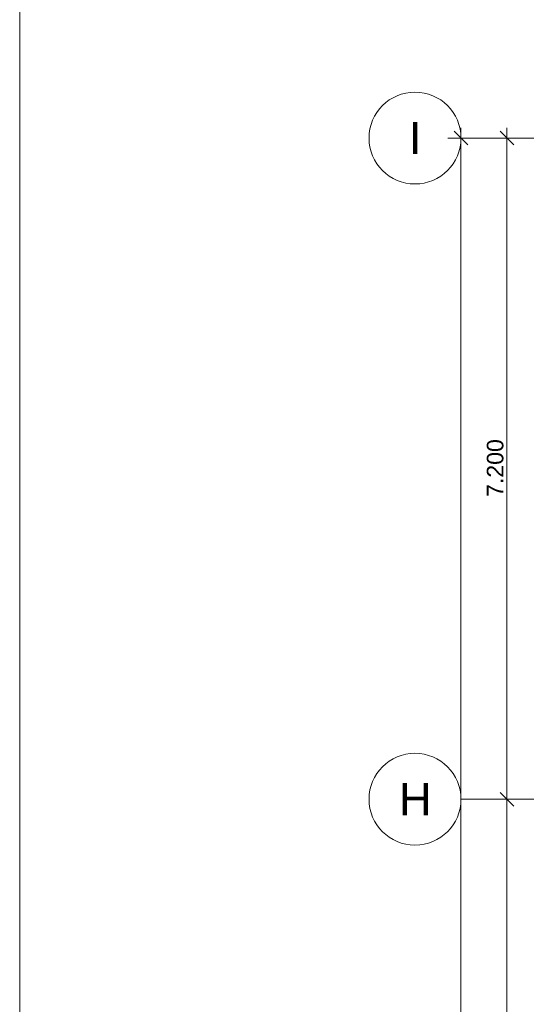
# Model space of a CAD drawing. Header units: millimetres. Extents: x 10 to 584, y 10 to 831.
# Tile 46 of 79: x 10 to 65, y 669 to 776. Entities that reach past the tile are written whole.
import ezdxf
from ezdxf.xclip import XClip

# ---------------------------------------------------------------- set-up
doc = ezdxf.new("R2010")
doc.units = ezdxf.units.MM
doc.header["$MEASUREMENT"] = 0
doc.header["$XCLIPFRAME"] = 0
doc.linetypes.add('B0204', pattern=[13, 10, -1, 1, -1])
doc.layers.add('A Stramien', color=7, linetype='Continuous')
doc.styles.add('GENERATED_STYLE_1', font='txt')

# ---------------------------------------------------------------- blocks, each defined once
blk = doc.blocks.new('Drawing_2_2', base_point=(78, 259.19))
at = {"layer": 'A Stramien', "color": 1, "linetype": 'Continuous', "lineweight": 0}
for p, q in [((58.75, 762.44), (57.25, 763.94)), ((58, 764.31), (58, 763.19)), ((63.75, 762.44), (62.25, 763.94)), ((63, 764.31), (63, 763.19)), ((56.59, 763.19), (59.41, 763.19)), ((58, 763.19), (58, 259.19)), ((61.59, 763.19), (64.41, 763.19)), ((63, 763.19), (63, 691.19)), ((63.75, 690.44), (62.25, 691.94)), ((61.59, 691.19), (64.41, 691.19)), ((63, 691.19), (63, 619.19))]:
    blk.add_line(p, q, dxfattribs=at)
at = {"layer": 'A Stramien', "color": 9, "linetype": 'B0204', "lineweight": 0}
for p, q in [((68, 763.19), (58, 763.19)), ((68, 691.19), (58, 691.19))]:
    blk.add_line(p, q, dxfattribs=at)
at = {"layer": 'A Stramien', "color": 2, "linetype": 'Continuous', "lineweight": 0, "flags": 128}
for points in [[(58, 763.19, 1), (48, 763.19, 1)], [(58, 691.19, 1), (48, 691.19, 1)]]:
    blk.add_lwpolyline(points, format="xyb", close=True, dxfattribs=at)
at = {"layer": 'A Stramien', "color": 2, "linetype": 'Continuous', "lineweight": 0, "char_height": 3.5, "attachment_point": 1, "style": 'GENERATED_STYLE_1'}
for s, insert in [('\\A1;{\\pql;\\pt0;\\fArial|b0|i0|c0|p38;I}', (52.33, 764.94)), ('\\A1;{\\pql;\\pt0;\\fArial|b0|i0|c0|p38;H}', (51.27, 692.94))]:
    blk.add_mtext(s, dxfattribs=dict(at, insert=insert))
at = {"layer": 'A Stramien', "color": 2, "linetype": 'Continuous', "lineweight": 0, "insert": (62.64, 724.11), "char_height": 1.8, "width": 6.155, "attachment_point": 7, "rotation": 90, "style": 'GENERATED_STYLE_1'}
blk.add_mtext('\\A1;{\\pql;\\fArial|b0|i0|c0|p38;7.200}', dxfattribs=at)

msp = doc.modelspace()

# ---------------------------------------------------------------- linework, layer by layer
at = {"color": 1, "linetype": 'Continuous', "lineweight": 0, "flags": 128}
msp.add_lwpolyline([(10, 10), (584, 10), (584, 831), (10, 831)], close=True, dxfattribs=at)

# ---------------------------------------------------------------- next in the draw order: block references
at = {"color": 4, "linetype": 'Continuous', "lineweight": 0}
ref = msp.add_blockref('Drawing_2_2', (78, 259.19), dxfattribs=at)
XClip(ref).set_block_clipping_path([(30, 141.736842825), (586.5626696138, 806.4087291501)])

doc.saveas('drawing.dxf')
